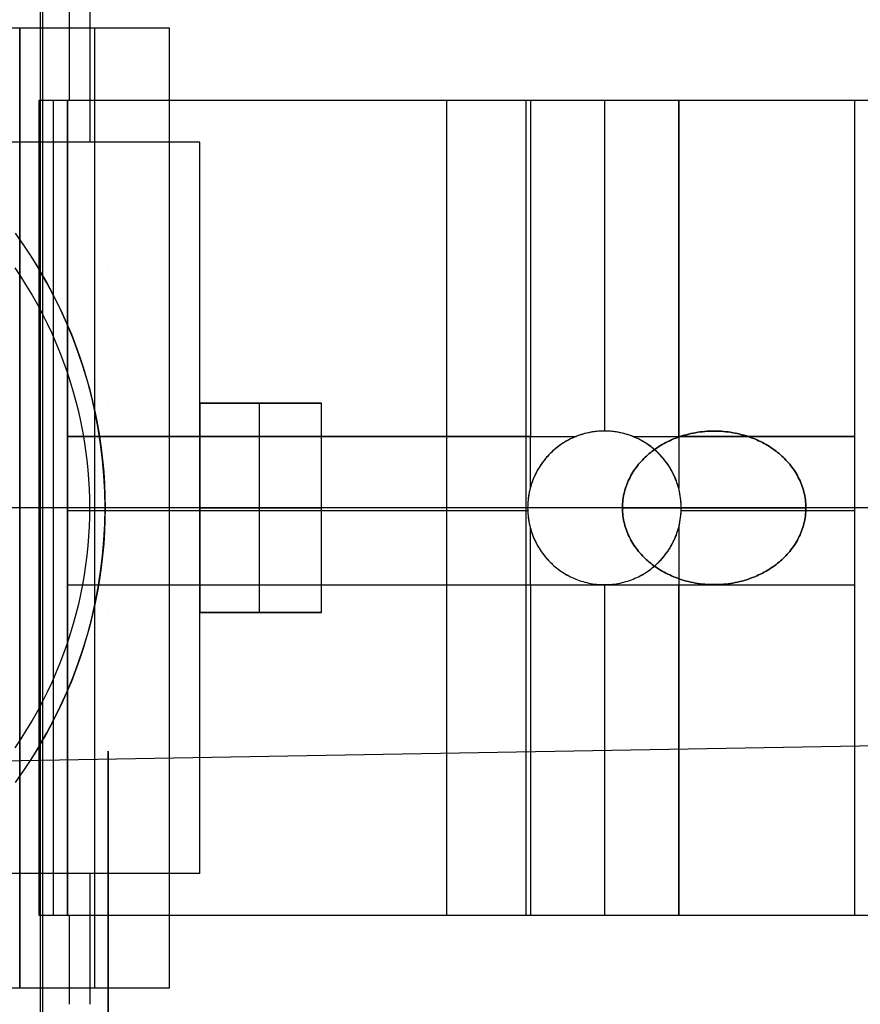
# Model space of a CAD drawing. Header units: millimetres. Extents: x -15 to 7, y 1 to 148.
# Tile 148 of 256: x -0.34 to 2.88, y 26.44 to 30.21. Entities that reach past the tile are written whole.
import ezdxf

# ---------------------------------------------------------------- set-up
doc = ezdxf.new("R2010")
doc.units = ezdxf.units.MM
doc.header["$MEASUREMENT"] = 0
doc.layers.add('Default', color=7, linetype='Continuous', true_color=0x000000)
doc.layers.add('Layer 01', color=7, linetype='Continuous', true_color=0x000000)

msp = doc.modelspace()

# ---------------------------------------------------------------- linework, layer by layer
at = {"layer": 'Default', "color": 254, "true_color": 0xcad1ee}
for points in [[(-0.2588, 8.6531), (-0.2588, 103.5282)], [(-0.2588, 9.9443), (-0.2588, 102.237)], [(-0.2588, 9.9443), (-0.2588, 35.7648)], [(-0.2588, 8.6531), (-0.2588, 35.7229)], [(-1.5, 27.3525), (4.845, 27.4633)]]:
    msp.add_lwpolyline(points, dxfattribs=at)
at = {"layer": 'Default', "color": 171, "true_color": 0x8080ff}
for points in [[(-0.2497, 5.4828), (-0.2497, 70.4573)], [(-0.2497, 5.57), (-0.2497, 70.2391)]]:
    msp.add_lwpolyline(points, dxfattribs=at)
at = {"layer": 'Default', "color": 254, "true_color": 0xcad1ee, "extrusion": (1, 0, 0)}
msp.add_lwpolyline([(24.7133, -39.8068), (24.7731, -39.8061), (24.8334, -39.8041), (24.8942, -39.8007), (24.9554, -39.7959), (25.017, -39.7896), (25.0789, -39.7819), (25.1412, -39.7726), (25.2036, -39.7618), (25.2663, -39.7495), (25.329, -39.7355), (25.3919, -39.72), (25.4547, -39.7028), (25.5176, -39.684), (25.5803, -39.6635), (25.6428, -39.6414), (25.7052, -39.6176), (25.7672, -39.5922), (25.8289, -39.565), (25.8901, -39.5362), (25.9509, -39.5058), (26.0111, -39.4737), (26.0707, -39.4399), (26.1297, -39.4045), (26.1878, -39.3676), (26.2452, -39.329), (26.3016, -39.2889), (26.3572, -39.2473), (26.4117, -39.2042), (26.4652, -39.1596), (26.5175, -39.1136), (26.5687, -39.0662), (26.6187, -39.0176), (26.6674, -38.9676), (26.7147, -38.9164), (26.7607, -38.8641), (26.8053, -38.8106), (26.8484, -38.7561), (26.89, -38.7005), (26.9301, -38.6441), (26.9687, -38.5867), (27.0057, -38.5285), (27.041, -38.4696), (27.0748, -38.41), (27.1069, -38.3498), (27.1373, -38.289), (27.1661, -38.2278), (27.1933, -38.1661), (27.2187, -38.1041), (27.2425, -38.0417), (27.2646, -37.9792), (27.2851, -37.9164), (27.3039, -37.8536), (27.3211, -37.7908), (27.3366, -37.7279), (27.3506, -37.6651), (27.3629, -37.6025), (27.3737, -37.54), (27.383, -37.4778), (27.3907, -37.4159), (27.397, -37.3543), (27.4018, -37.2931), (27.4052, -37.2323), (27.4073, -37.172), (27.4079, -37.1122), (27.4073, -37.0524), (27.4052, -36.9921), (27.4018, -36.9313), (27.397, -36.8701), (27.3907, -36.8085), (27.383, -36.7465), (27.3737, -36.6843), (27.3629, -36.6219), (27.3506, -36.5592), (27.3366, -36.4964), (27.3211, -36.4336), (27.3039, -36.3707), (27.2851, -36.3079), (27.2646, -36.2452), (27.2425, -36.1826), (27.2187, -36.1203), (27.1933, -36.0583), (27.1661, -35.9966), (27.1373, -35.9353), (27.1069, -35.8746), (27.0748, -35.8143), (27.041, -35.7547), (27.0057, -35.6958), (26.9687, -35.6377), (26.9301, -35.5803), (26.89, -35.5238), (26.8484, -35.4683), (26.8053, -35.4138), (26.7607, -35.3603), (26.7147, -35.3079), (26.6674, -35.2567), (26.6187, -35.2068), (26.5687, -35.1581), (26.5175, -35.1108), (26.4652, -35.0648), (26.4117, -35.0202), (26.3572, -34.9771), (26.3016, -34.9355), (26.2452, -34.8953), (26.1878, -34.8568), (26.1297, -34.8198), (26.0707, -34.7844), (26.0111, -34.7507), (25.9509, -34.7186), (25.8901, -34.6881), (25.8289, -34.6593), (25.7672, -34.6322), (25.7052, -34.6067), (25.6428, -34.583), (25.5803, -34.5608), (25.5176, -34.5404), (25.4547, -34.5216), (25.3919, -34.5044), (25.329, -34.4888), (25.2663, -34.4749), (25.2036, -34.4625), (25.1412, -34.4517), (25.0789, -34.4425), (25.017, -34.4347), (24.9554, -34.4285), (24.8942, -34.4236), (24.8334, -34.4202), (24.7731, -34.4182), (24.7133, -34.4176)], dxfattribs=at)
at = {"layer": 'Default', "color": 254, "true_color": 0xcad1ee, "extrusion": (7.549e-08, 7.36765e-08, 1)}
msp.add_lwpolyline([(3.8057, 26.5582), (3.7729, 26.557), (3.7398, 26.555), (3.7065, 26.5523), (3.673, 26.5488), (3.6393, 26.5445), (3.6055, 26.5394), (3.5715, 26.5335), (3.5374, 26.5268), (3.5032, 26.5192), (3.469, 26.5108), (3.4348, 26.5015), (3.4006, 26.4913), (3.3664, 26.4803), (3.3323, 26.4684), (3.2983, 26.4555), (3.2645, 26.4418), (3.2308, 26.4272), (3.1974, 26.4117), (3.1642, 26.3953), (3.1313, 26.378), (3.0987, 26.3599), (3.0664, 26.3408), (3.0346, 26.3209), (3.0031, 26.3002), (2.9721, 26.2786), (2.9416, 26.2562), (2.9116, 26.2329), (2.8822, 26.2089), (2.8533, 26.1841), (2.8251, 26.1586), (2.7975, 26.1323), (2.7706, 26.1054), (2.7443, 26.0777), (2.7188, 26.0495), (2.694, 26.0206), (2.67, 25.9911), (2.6467, 25.961), (2.6243, 25.9304), (2.6027, 25.8993), (2.5819, 25.8678), (2.562, 25.8358), (2.5429, 25.8034), (2.5248, 25.7707), (2.5075, 25.7376), (2.491, 25.7043), (2.4755, 25.6707), (2.4609, 25.6368), (2.4472, 25.6028), (2.4343, 25.5686), (2.4224, 25.5343), (2.4114, 25.4999), (2.4012, 25.4655), (2.3919, 25.431), (2.3836, 25.3966), (2.376, 25.3621), (2.3693, 25.3278), (2.3635, 25.2935), (2.3585, 25.2594), (2.3543, 25.2254), (2.3509, 25.1916), (2.3483, 25.158), (2.3465, 25.1247), (2.3454, 25.0916), (2.345, 25.0587)], dxfattribs=at)
at = {"layer": 'Default', "color": 254, "true_color": 0xcad1ee, "extrusion": (-2.9524e-14, 0.218544, 0.975827)}
msp.add_lwpolyline([(-3.8056, -41.0993), (-3.7728, -41.0981), (-3.7397, -41.0961), (-3.7064, -41.0934), (-3.6729, -41.0899), (-3.6392, -41.0856), (-3.6054, -41.0806), (-3.5714, -41.0747), (-3.5373, -41.0679), (-3.5032, -41.0604), (-3.469, -41.0519), (-3.4348, -41.0426), (-3.4006, -41.0325), (-3.3664, -41.0214), (-3.3323, -41.0095), (-3.2983, -40.9967), (-3.2645, -40.983), (-3.2309, -40.9683), (-3.1974, -40.9528), (-3.1643, -40.9365), (-3.1313, -40.9192), (-3.0988, -40.901), (-3.0665, -40.882), (-3.0347, -40.8621), (-3.0032, -40.8414), (-2.9722, -40.8198), (-2.9417, -40.7974), (-2.9118, -40.7742), (-2.8823, -40.7501), (-2.8535, -40.7254), (-2.8252, -40.6999), (-2.7976, -40.6736), (-2.7707, -40.6467), (-2.7444, -40.619), (-2.7189, -40.5908), (-2.6941, -40.5619), (-2.6701, -40.5324), (-2.6469, -40.5023), (-2.6245, -40.4718), (-2.6028, -40.4407), (-2.5821, -40.4092), (-2.5621, -40.3772), (-2.5431, -40.3448), (-2.5249, -40.3121), (-2.5076, -40.279), (-2.4912, -40.2457), (-2.4756, -40.2121), (-2.461, -40.1783), (-2.4473, -40.1443), (-2.4345, -40.1101), (-2.4225, -40.0758), (-2.4115, -40.0414), (-2.4013, -40.007), (-2.392, -39.9725), (-2.3836, -39.9381), (-2.3761, -39.9036), (-2.3694, -39.8693), (-2.3636, -39.8351), (-2.3585, -39.8009), (-2.3543, -39.767), (-2.3509, -39.7332), (-2.3483, -39.6996), (-2.3465, -39.6662), (-2.3454, -39.6331), (-2.345, -39.6003)], dxfattribs=at)
at = {"layer": 'Default', "color": 254, "true_color": 0xcad1ee, "extrusion": (-1.19238e-14, -0.219401, 0.975635)}
msp.add_lwpolyline([(3.8056, 13.9847), (3.7728, 13.9835), (3.7397, 13.9816), (3.7064, 13.9788), (3.6729, 13.9754), (3.6392, 13.9711), (3.6054, 13.966), (3.5714, 13.9601), (3.5373, 13.9534), (3.5032, 13.9458), (3.469, 13.9374), (3.4347, 13.9281), (3.4005, 13.9179), (3.3664, 13.9069), (3.3323, 13.8949), (3.2983, 13.8821), (3.2645, 13.8684), (3.2309, 13.8538), (3.1974, 13.8383), (3.1642, 13.8219), (3.1313, 13.8046), (3.0987, 13.7864), (3.0665, 13.7674), (3.0346, 13.7475), (3.0032, 13.7268), (2.9722, 13.7052), (2.9417, 13.6828), (2.9117, 13.6596), (2.8823, 13.6356), (2.8534, 13.6108), (2.8252, 13.5853), (2.7976, 13.559), (2.7707, 13.5321), (2.7444, 13.5044), (2.7189, 13.4762), (2.6941, 13.4473), (2.6701, 13.4178), (2.6469, 13.3877), (2.6244, 13.3571), (2.6028, 13.3261), (2.582, 13.2945), (2.5621, 13.2626), (2.5431, 13.2302), (2.5249, 13.1975), (2.5076, 13.1644), (2.4911, 13.1311), (2.4756, 13.0975), (2.461, 13.0636), (2.4473, 13.0296), (2.4344, 12.9955), (2.4225, 12.9612), (2.4114, 12.9268), (2.4013, 12.8923), (2.392, 12.8579), (2.3836, 12.8234), (2.3761, 12.789), (2.3694, 12.7547), (2.3635, 12.7204), (2.3585, 12.6863), (2.3543, 12.6523), (2.3509, 12.6185), (2.3483, 12.5849), (2.3465, 12.5516), (2.3454, 12.5185), (2.345, 12.4856)], dxfattribs=at)
at = {"layer": 'Layer 01'}
for points in [[(-0.1484, 29.8995), (-0.1484, 30.2394)], [(-0.0686, 29.7394), (-0.0686, 30.2394)], [(0.2355, 30.1757), (-3.5692, 30.1757)], [(-0.3386, 30.1757), (-3.0832, 30.1757)], [(0.2355, 30.1757), (-0.3386, 30.1757)], [(-0.3386, 30.1757), (-0.3386, 26.503)], [(-0.3386, 26.503), (-0.3386, 30.1757)], [(0.2355, 30.1757), (-0.3386, 30.1757)], [(-0.3386, 26.503), (-0.3386, 30.1757)], [(-0.0516, 30.1757), (-0.0516, 26.503)], [(0.2355, 26.503), (0.2355, 30.1757)], [(0.2355, 26.503), (0.2355, 30.1757)], [(0.2355, 26.503), (0.2355, 30.1757)], [(-0.2635, 29.8995), (3.3767, 29.8995)], [(-0.2635, 29.8995), (2.9016, 29.8995)], [(-0.2635, 29.2503), (-0.2635, 29.8995)], [(-0.2635, 29.2503), (-0.2635, 29.8995)], [(-0.2635, 26.7792), (-0.2635, 29.8995)], [(-0.2635, 29.8995), (2.8568, 29.8995)], [(-0.2635, 26.7792), (-0.2635, 29.8995)], [(-0.2635, 29.8995), (2.8568, 29.8995)], [(-0.263, 26.7792), (-0.263, 29.8995)], [(-0.2091, 26.7792), (-0.2091, 29.8995)], [(-0.1555, 26.7792), (-0.1555, 29.8995)], [(-0.155, 26.7792), (-0.155, 29.8995)], [(-0.1546, 28.6126), (-0.1546, 29.8995)], [(-0.1546, 29.8995), (1.6168, 29.8995)], [(1.2967, 26.7792), (1.2967, 29.8995)], [(1.2967, 28.6126), (1.2967, 29.8995)], [(1.5996, 26.7792), (1.5996, 29.8995)], [(1.6168, 29.8995), (2.1844, 29.8995)], [(1.6168, 29.8995), (1.6168, 28.6126)], [(1.6168, 29.8995), (1.6168, 28.6126)], [(1.9006, 29.8995), (1.9006, 28.6333)], [(2.1844, 28.6126), (2.1844, 29.8995)], [(2.1844, 29.8995), (2.8568, 29.8995)], [(2.1844, 29.8995), (2.1844, 28.6126)], [(2.8568, 29.8995), (2.8568, 28.6126)], [(2.8568, 29.8995), (2.8568, 26.7792)], [(2.8568, 29.8995), (2.8568, 26.7792)], [(0.3516, 29.7394), (-3.6484, 29.7394)], [(0.3516, 29.7394), (-3.6484, 29.7394)], [(0.3516, 29.7394), (-3.6484, 29.7394)], [(0.3516, 26.9394), (0.3516, 29.7394)], [(0.3516, 26.9394), (0.3516, 29.7394)], [(0.3516, 26.9394), (0.3516, 29.7394)], [(-0.3565, 29.3903), (-0.3243, 29.3451), (-0.2933, 29.2984), (-0.2635, 29.2503)], [(-0.3482, 29.3789), (-0.3241, 29.3448), (-0.3007, 29.3099), (-0.278, 29.2741), (-0.256, 29.2376), (-0.2347, 29.2004), (-0.2142, 29.1624), (-0.1945, 29.1236), (-0.1757, 29.0842), (-0.1577, 29.0441), (-0.1407, 29.0034), (-0.1246, 28.962), (-0.1095, 28.9201), (-0.0954, 28.8776), (-0.0823, 28.8346), (-0.0703, 28.7911), (-0.0593, 28.7472), (-0.0494, 28.7029), (-0.0407, 28.6583), (-0.0331, 28.6133), (-0.0266, 28.5681), (-0.0213, 28.5226), (-0.0171, 28.477), (-0.0142, 28.4312), (-0.0124, 28.3853), (-0.0118, 28.3394), (-0.0124, 28.2934), (-0.0142, 28.2475), (-0.0171, 28.2018), (-0.0213, 28.1561), (-0.0266, 28.1106), (-0.0331, 28.0654), (-0.0407, 28.0204), (-0.0494, 27.9758), (-0.0593, 27.9315), (-0.0703, 27.8876), (-0.0823, 27.8441), (-0.0954, 27.8011), (-0.1095, 27.7586), (-0.1246, 27.7167), (-0.1407, 27.6753), (-0.1577, 27.6346), (-0.1757, 27.5945), (-0.1945, 27.5551), (-0.2142, 27.5164), (-0.2347, 27.4783), (-0.256, 27.4411), (-0.278, 27.4046), (-0.3007, 27.3688), (-0.3241, 27.3339), (-0.3482, 27.2998)], [(-0.3482, 29.3789), (-0.3241, 29.3448), (-0.3007, 29.3099), (-0.278, 29.2741), (-0.256, 29.2376), (-0.2347, 29.2004), (-0.2142, 29.1624), (-0.1945, 29.1236), (-0.1757, 29.0842), (-0.1577, 29.0441), (-0.1407, 29.0034), (-0.1246, 28.962), (-0.1095, 28.9201), (-0.0954, 28.8776), (-0.0823, 28.8346), (-0.0703, 28.7911), (-0.0593, 28.7472), (-0.0494, 28.7029), (-0.0407, 28.6583), (-0.0331, 28.6133), (-0.0266, 28.5681), (-0.0213, 28.5226), (-0.0171, 28.477), (-0.0142, 28.4312), (-0.0124, 28.3853), (-0.0118, 28.3394), (-0.0124, 28.2934), (-0.0142, 28.2475), (-0.0171, 28.2018), (-0.0213, 28.1561), (-0.0266, 28.1106), (-0.0331, 28.0654), (-0.0407, 28.0204), (-0.0494, 27.9758), (-0.0593, 27.9315), (-0.0703, 27.8876), (-0.0823, 27.8441), (-0.0954, 27.8011), (-0.1095, 27.7586), (-0.1246, 27.7167), (-0.1407, 27.6753), (-0.1577, 27.6346), (-0.1757, 27.5945), (-0.1945, 27.5551), (-0.2142, 27.5164), (-0.2347, 27.4783), (-0.256, 27.4411), (-0.278, 27.4046), (-0.3007, 27.3688), (-0.3241, 27.3339), (-0.3482, 27.2998)], [(-0.3575, 29.2575), (-0.3344, 29.2231), (-0.3123, 29.1882), (-0.2911, 29.1529), (-0.2708, 29.1172), (-0.2516, 29.0811), (-0.2333, 29.0447), (-0.2161, 29.008), (-0.1998, 28.971), (-0.1846, 28.9338), (-0.1703, 28.8965), (-0.157, 28.859), (-0.1448, 28.8214), (-0.1335, 28.7837), (-0.1232, 28.7461), (-0.1139, 28.7084), (-0.1055, 28.6708), (-0.0981, 28.6332), (-0.0917, 28.5958), (-0.0861, 28.5585), (-0.0815, 28.5214), (-0.0777, 28.4845), (-0.0748, 28.4478), (-0.0728, 28.4114), (-0.0716, 28.3752), (-0.0712, 28.3394), (-0.0716, 28.3035), (-0.0728, 28.2674), (-0.0748, 28.2309), (-0.0777, 28.1942), (-0.0815, 28.1573), (-0.0861, 28.1202), (-0.0917, 28.0829), (-0.0981, 28.0455), (-0.1055, 28.0079), (-0.1139, 27.9703), (-0.1232, 27.9326), (-0.1335, 27.895), (-0.1448, 27.8573), (-0.157, 27.8197), (-0.1703, 27.7822), (-0.1846, 27.7449), (-0.1998, 27.7077), (-0.2161, 27.6707), (-0.2333, 27.634), (-0.2516, 27.5976), (-0.2708, 27.5615), (-0.2911, 27.5258), (-0.3123, 27.4905), (-0.3344, 27.4556), (-0.3575, 27.4212)], [(-0.2635, 27.4284), (-0.2349, 27.478), (-0.2077, 27.5288), (-0.182, 27.581), (-0.1579, 27.6343), (-0.1354, 27.6888), (-0.1145, 27.7443), (-0.0955, 27.8009), (-0.0782, 27.8583), (-0.0629, 27.9166), (-0.0495, 27.9756), (-0.038, 28.0352), (-0.0286, 28.0954), (-0.0213, 28.156), (-0.016, 28.2169), (-0.0128, 28.2781), (-0.0118, 28.3394), (-0.0128, 28.4006), (-0.016, 28.4618), (-0.0213, 28.5227), (-0.0286, 28.5833), (-0.038, 28.6435), (-0.0495, 28.7031), (-0.0629, 28.7621), (-0.0782, 28.8204), (-0.0955, 28.8779), (-0.1145, 28.9344), (-0.1354, 28.9899), (-0.1579, 29.0444), (-0.182, 29.0978), (-0.2077, 29.1499), (-0.2349, 29.2007), (-0.2635, 29.2503)], [(0.8172, 28.7394), (0.3516, 28.7394)], [(0.3516, 28.7394), (0.3516, 27.9394)], [(0.3516, 27.9394), (0.3516, 28.7394)], [(0.3516, 28.7394), (0.8172, 28.7394)], [(0.8172, 28.7394), (0.3516, 28.7394)], [(0.5794, 27.9394), (0.5794, 28.7394)], [(0.5794, 27.9394), (0.5794, 28.7394)], [(0.8172, 27.9394), (0.8172, 28.7394)], [(0.8172, 27.9394), (0.8172, 28.7394)], [(0.8172, 27.9394), (0.8172, 28.7394)], [(-0.1549, 28.0451), (-0.1549, 28.6126)], [(-0.1549, 28.6126), (1.6168, 28.6126)], [(1.6168, 28.6126), (-0.1546, 28.6126)], [(1.6168, 28.6126), (1.7916, 28.6126)], [(1.7916, 28.6126), (1.7843, 28.6096), (1.7771, 28.6064), (1.7701, 28.6031), (1.7631, 28.5996), (1.7564, 28.5959), (1.7497, 28.5921), (1.7432, 28.5881), (1.7369, 28.584), (1.7307, 28.5798), (1.7247, 28.5754), (1.7188, 28.5709), (1.7131, 28.5664), (1.7076, 28.5617), (1.7022, 28.5569), (1.697, 28.5521), (1.692, 28.5472), (1.6859, 28.5409), (1.68, 28.5344), (1.6741, 28.5276), (1.6685, 28.5206), (1.6629, 28.5133), (1.6576, 28.5058), (1.6524, 28.4981), (1.6475, 28.4901), (1.6428, 28.4819), (1.6383, 28.4734), (1.634, 28.4648), (1.63, 28.4559), (1.6263, 28.4469), (1.6228, 28.4377), (1.6197, 28.4283), (1.6168, 28.4188)], [(1.6168, 28.4188), (1.6168, 28.6126)], [(2.008, 28.6126), (2.0017, 28.615), (1.9953, 28.6173), (1.9888, 28.6195), (1.9822, 28.6215), (1.9756, 28.6233), (1.9689, 28.625), (1.9622, 28.6266), (1.9554, 28.628), (1.9485, 28.6292), (1.9417, 28.6303), (1.9347, 28.6312), (1.9278, 28.6319), (1.9208, 28.6325), (1.9138, 28.6329), (1.9068, 28.6332), (1.8998, 28.6333), (1.8928, 28.6332), (1.8858, 28.6329), (1.8788, 28.6325), (1.8718, 28.6319), (1.8649, 28.6312), (1.858, 28.6303), (1.8511, 28.6292), (1.8442, 28.628), (1.8375, 28.6266), (1.8307, 28.625), (1.824, 28.6233), (1.8174, 28.6215), (1.8108, 28.6195), (1.8043, 28.6173), (1.7979, 28.615), (1.7916, 28.6126)], [(2.1844, 28.4128), (2.1831, 28.4178), (2.1816, 28.4228), (2.1801, 28.4277), (2.1785, 28.4326), (2.1751, 28.4423), (2.1714, 28.4517), (2.1674, 28.461), (2.163, 28.4701), (2.1585, 28.4789), (2.1536, 28.4875), (2.1486, 28.4959), (2.1433, 28.504), (2.1377, 28.5119), (2.132, 28.5195), (2.1262, 28.5268), (2.1201, 28.5339), (2.114, 28.5407), (2.1076, 28.5472), (2.1026, 28.5521), (2.0974, 28.5569), (2.092, 28.5617), (2.0865, 28.5664), (2.0808, 28.5709), (2.0749, 28.5754), (2.0689, 28.5798), (2.0627, 28.584), (2.0564, 28.5881), (2.0499, 28.5921), (2.0433, 28.5959), (2.0365, 28.5996), (2.0296, 28.6031), (2.0225, 28.6064), (2.0153, 28.6096), (2.008, 28.6126)], [(2.008, 28.6126), (2.1844, 28.6126)], [(2.1844, 28.6126), (2.1844, 28.4128)], [(2.1844, 28.6126), (2.8568, 28.6126)], [(2.8568, 28.6126), (2.1844, 28.6126)], [(2.8568, 28.6126), (2.8568, 28.0451)], [(1.6168, 28.4188), (1.6143, 28.4092), (1.6121, 28.3994), (1.6102, 28.3896), (1.6087, 28.3796), (1.6075, 28.3696), (1.6066, 28.3596), (1.6061, 28.3495), (1.6059, 28.3394), (1.6061, 28.3292), (1.6066, 28.3191), (1.6075, 28.3091), (1.6087, 28.2991), (1.6102, 28.2891), (1.6121, 28.2793), (1.6143, 28.2695), (1.6168, 28.2599)], [(2.1844, 28.2659), (2.1866, 28.2749), (2.1884, 28.2839), (2.19, 28.293), (2.1914, 28.3022), (2.1924, 28.3114), (2.1931, 28.3207), (2.1936, 28.33), (2.1937, 28.3394), (2.1936, 28.3487), (2.1931, 28.358), (2.1924, 28.3673), (2.1914, 28.3765), (2.19, 28.3857), (2.1884, 28.3948), (2.1866, 28.4038), (2.1844, 28.4128)], [(0.2355, 28.3394), (-3.5692, 28.3394)], [(-0.0712, 28.3394), (-0.5862, 28.3394)], [(0.3516, 28.3394), (-0.5862, 28.3394)], [(0.2355, 28.3394), (-0.3386, 28.3394)], [(1.6059, 28.3394), (-0.2635, 28.3394)], [(1.9688, 28.3394), (-0.0118, 28.3394)], [(3.8392, 28.3394), (0.3516, 28.3394)], [(0.8172, 28.3394), (0.3516, 28.3394)], [(0.3516, 28.3394), (0.8172, 28.3394)], [(1.9688, 28.3394), (2.6708, 28.3394)], [(2.8568, 28.3394), (2.1937, 28.3394)], [(3.3767, 28.3394), (2.6708, 28.3394)], [(-0.1549, 28.3288), (1.6061, 28.3288)], [(2.1935, 28.3288), (2.8568, 28.3288)], [(2.1076, 28.1315), (2.114, 28.138), (2.1201, 28.1448), (2.1262, 28.1519), (2.132, 28.1592), (2.1377, 28.1668), (2.1433, 28.1747), (2.1486, 28.1828), (2.1536, 28.1912), (2.1585, 28.1998), (2.163, 28.2086), (2.1674, 28.2177), (2.1714, 28.227), (2.1751, 28.2365), (2.1785, 28.2461), (2.1801, 28.251), (2.1816, 28.2559), (2.1831, 28.2609), (2.1844, 28.2659)], [(2.1844, 28.2659), (2.1844, 28.0451)], [(1.6168, 28.0451), (1.6168, 28.2599)], [(1.6168, 28.2599), (1.6197, 28.2504), (1.6228, 28.241), (1.6263, 28.2318), (1.63, 28.2228), (1.634, 28.2139), (1.6383, 28.2053), (1.6428, 28.1968), (1.6475, 28.1886), (1.6524, 28.1806), (1.6576, 28.1729), (1.6629, 28.1654), (1.6685, 28.1581), (1.6741, 28.1511), (1.68, 28.1443), (1.6859, 28.1378), (1.692, 28.1315), (1.6967, 28.127), (1.7015, 28.1225), (1.7064, 28.118), (1.7115, 28.1137), (1.7167, 28.1094), (1.7221, 28.1052), (1.7276, 28.1012), (1.7333, 28.0972), (1.7391, 28.0933), (1.745, 28.0895), (1.751, 28.0859), (1.7572, 28.0823), (1.7635, 28.0789), (1.7699, 28.0757), (1.7764, 28.0726), (1.7831, 28.0696), (1.7898, 28.0667), (1.7967, 28.0641), (1.8036, 28.0616), (1.8107, 28.0592), (1.8178, 28.057), (1.825, 28.055), (1.8323, 28.0532), (1.8396, 28.0516), (1.847, 28.0501), (1.8544, 28.0488), (1.8619, 28.0478), (1.8695, 28.0469), (1.877, 28.0462), (1.8846, 28.0457), (1.8922, 28.0454), (1.8998, 28.0453)], [(1.8998, 28.0453), (1.9074, 28.0454), (1.915, 28.0457), (1.9226, 28.0462), (1.9302, 28.0469), (1.9377, 28.0478), (1.9452, 28.0488), (1.9526, 28.0501), (1.96, 28.0516), (1.9674, 28.0532), (1.9746, 28.055), (1.9818, 28.057), (1.989, 28.0592), (1.996, 28.0616), (2.003, 28.0641), (2.0098, 28.0667), (2.0165, 28.0696), (2.0232, 28.0726), (2.0297, 28.0757), (2.0361, 28.0789), (2.0424, 28.0823), (2.0486, 28.0859), (2.0547, 28.0895), (2.0606, 28.0933), (2.0664, 28.0972), (2.072, 28.1012), (2.0775, 28.1052), (2.0829, 28.1094), (2.0881, 28.1137), (2.0932, 28.118), (2.0982, 28.1225), (2.103, 28.127), (2.1076, 28.1315)], [(-0.1549, 28.0451), (1.6168, 28.0451)], [(-0.1546, 26.7792), (-0.1546, 28.0451)], [(-0.1546, 28.0451), (1.6168, 28.0451)], [(1.2967, 26.7792), (1.2967, 28.0451)], [(1.6168, 28.0451), (1.8998, 28.0453)], [(1.6168, 28.0451), (1.6168, 26.7792)], [(1.6168, 28.0451), (1.6168, 26.7792)], [(1.8998, 28.0453), (2.1844, 28.0451)], [(1.9006, 28.0451), (1.9006, 26.7792)], [(1.9006, 28.0451), (1.9006, 28.0451)], [(2.1844, 28.0451), (2.1844, 26.7792)], [(2.1844, 28.0451), (2.8568, 28.0451)], [(2.1844, 26.7792), (2.1844, 28.0451)], [(2.1844, 28.0451), (2.8568, 28.0451)], [(2.8568, 28.0451), (2.8568, 26.7792)], [(0.8172, 27.9394), (0.3516, 27.9394)], [(0.3516, 27.9394), (0.8172, 27.9394)], [(0.8172, 27.9394), (0.3516, 27.9394)], [(-0.2635, 27.4284), (-0.2933, 27.3803), (-0.3243, 27.3337), (-0.3565, 27.2884)], [(-0.2635, 26.7792), (-0.2635, 27.4284)], [(-0.2635, 26.7792), (-0.2635, 27.4284)], [(0.3516, 26.9394), (-3.6484, 26.9394)], [(0.3516, 26.9394), (-3.6484, 26.9394)], [(0.3516, 26.9394), (-3.6484, 26.9394)], [(-0.0686, 26.4394), (-0.0686, 26.9394)], [(2.9016, 26.7792), (-0.2635, 26.7792)], [(3.3767, 26.7792), (-0.2635, 26.7792)], [(2.8568, 26.7792), (-0.2635, 26.7792)], [(2.8568, 26.7792), (-0.2635, 26.7792)], [(1.6168, 26.7792), (-0.1546, 26.7792)], [(-0.1484, 26.4394), (-0.1484, 26.7792)], [(2.1844, 26.7792), (1.6168, 26.7792)], [(2.8568, 26.7792), (2.1844, 26.7792)], [(-3.5692, 26.503), (0.2355, 26.503)], [(-3.0832, 26.503), (-0.3386, 26.503)], [(-0.3386, 26.503), (0.2355, 26.503)], [(-0.3386, 26.503), (0.2355, 26.503)]]:
    msp.add_lwpolyline(points, dxfattribs=at)
at = {"layer": 'Layer 01', "extrusion": (1, 0, 0)}
for points in [[(30.1757, -17.7456), (30.1757, -11.9836)], [(30.1757, -18.0229), (30.1757, -11.9836)], [(29.8995, -8.9756), (29.8995, -9.3428)], [(29.8995, -7.8343), (29.8995, -12.457)], [(29.8995, -8.9756), (29.8995, -9.3428)], [(29.8995, -7.8343), (29.8995, -8.1363)], [(29.8995, -8.1363), (29.8995, -7.8343)], [(29.8995, -7.8343), (29.8995, -12.457)], [(29.7394, -21.838), (29.7394, -29.3159)], [(29.2503, -9.3428), (29.2503, -8.9756)], [(28.7394, -27.2933), (28.7394, -29.0159)], [(28.7394, -29.0159), (28.7394, -27.2933)], [(28.7394, -27.2933), (28.7394, -29.0159)], [(28.6126, -8.1363), (28.6126, -7.8343)], [(28.6126, -7.8343), (28.6126, -8.1363)], [(28.6126, -7.8343), (28.6126, -8.1363)], [(28.5472, -8.1363), (28.5472, -12.457)], [(28.5472, -8.9756), (28.5472, -9.3428)], [(28.5472, -8.1363), (28.5472, -12.457)], [(28.5472, -8.9756), (28.5472, -9.3428)], [(28.3394, -8.761), (28.3394, -12.457)], [(28.3394, -18.0229), (28.3394, -11.9836)], [(28.3394, -21.838), (28.3394, -27.2933)], [(28.3394, -29.0159), (28.3394, -29.3159)], [(28.3394, -27.2933), (28.3394, -29.0159)], [(28.3394, -8.1363), (28.3394, -12.457)], [(28.2986, -17.7456), (28.2986, -11.9836)], [(28.1315, -8.1363), (28.1315, -12.457)], [(28.1315, -8.9756), (28.1315, -9.3428)], [(28.1315, -8.1363), (28.1315, -12.457)], [(28.1315, -8.9756), (28.1315, -9.3428)], [(28.0451, -7.8343), (28.0451, -8.1363)], [(28.0451, -8.1363), (28.0451, -7.8343)], [(28.0451, -8.1363), (28.0451, -7.8343)], [(27.9394, -27.2933), (27.9394, -29.0159)], [(27.9394, -29.0159), (27.9394, -27.2933)], [(27.9394, -27.2933), (27.9394, -29.0159)], [(27.4284, -8.9756), (27.4284, -9.3428)], [(26.9394, -21.838), (26.9394, -29.3159)], [(26.7792, -8.9756), (26.7792, -9.3428)], [(26.7792, -7.8343), (26.7792, -12.457)], [(26.7792, -8.9756), (26.7792, -9.3428)], [(26.7792, -8.1363), (26.7792, -7.8343)], [(26.7792, -7.8343), (26.7792, -8.1363)], [(26.7792, -7.8343), (26.7792, -12.457)], [(26.503, -11.9836), (26.503, -17.7456)], [(26.503, -18.0229), (26.503, -11.9836)]]:
    msp.add_lwpolyline(points, dxfattribs=at)
at = {"layer": 'Layer 01', "extrusion": (0, 1, 0)}
for points in [[(0.263, -8.761), (0.2635, -12.457)], [(0.263, -8.761), (0.1555, -8.6539)], [(0.1555, -8.6539), (0.1546, -7.8343)], [(0.1549, -8.1363), (0.1546, -7.8343)], [(0.1546, -7.8343), (0.1549, -8.1363)], [(0.1555, -8.6539), (0.2626, -8.761)], [(0.1546, -7.8343), (0.1555, -8.6539)], [(0.263, -8.761), (0.2635, -12.457)], [(0.1555, -8.6539), (0.263, -8.761)], [(0.1546, -7.8343), (0.1555, -8.6539)]]:
    msp.add_lwpolyline(points, dxfattribs=at)
at = {"layer": 'Layer 01'}
for points in [[(2.1076, 28.1315), (2.1122, 28.1362), (2.1167, 28.141), (2.1211, 28.146), (2.1255, 28.151), (2.1297, 28.1563), (2.1339, 28.1617), (2.138, 28.1672), (2.142, 28.1728), (2.1459, 28.1786), (2.1496, 28.1845), (2.1533, 28.1906), (2.1568, 28.1967), (2.1602, 28.203), (2.1635, 28.2094), (2.1666, 28.216), (2.1695, 28.2226), (2.1724, 28.2294), (2.175, 28.2362), (2.1775, 28.2432), (2.1799, 28.2502), (2.182, 28.2573), (2.184, 28.2645), (2.1859, 28.2718), (2.1875, 28.2791), (2.1889, 28.2865), (2.1902, 28.294), (2.1913, 28.3015), (2.1922, 28.309), (2.1928, 28.3166), (2.1933, 28.3241), (2.1936, 28.3317), (2.1937, 28.3394), (2.1936, 28.347), (2.1933, 28.3546), (2.1928, 28.3621), (2.1922, 28.3697), (2.1913, 28.3772), (2.1902, 28.3847), (2.1889, 28.3922), (2.1875, 28.3996), (2.1859, 28.4069), (2.184, 28.4142), (2.182, 28.4214), (2.1799, 28.4285), (2.1775, 28.4355), (2.175, 28.4425), (2.1724, 28.4493), (2.1695, 28.4561), (2.1666, 28.4627), (2.1635, 28.4693), (2.1602, 28.4757), (2.1568, 28.482), (2.1533, 28.4881), (2.1496, 28.4942), (2.1459, 28.5001), (2.142, 28.5059), (2.138, 28.5115), (2.1339, 28.5171), (2.1297, 28.5224), (2.1255, 28.5277), (2.1211, 28.5328), (2.1167, 28.5377), (2.1122, 28.5425), (2.1076, 28.5472), (2.103, 28.5517), (2.0982, 28.5562), (2.0932, 28.5607), (2.0881, 28.565), (2.0829, 28.5693), (2.0775, 28.5735), (2.072, 28.5775), (2.0664, 28.5815), (2.0606, 28.5854), (2.0547, 28.5892), (2.0486, 28.5928), (2.0424, 28.5963), (2.0361, 28.5997), (2.0297, 28.603), (2.0232, 28.6061), (2.0165, 28.6091), (2.0098, 28.6119), (2.003, 28.6146), (1.996, 28.6171), (1.989, 28.6194), (1.9818, 28.6216), (1.9746, 28.6236), (1.9674, 28.6254), (1.96, 28.627), (1.9526, 28.6285), (1.9452, 28.6297), (1.9377, 28.6308), (1.9302, 28.6317), (1.9226, 28.6324), (1.915, 28.6329), (1.9074, 28.6332), (1.8998, 28.6333), (1.8922, 28.6332), (1.8846, 28.6329), (1.877, 28.6324), (1.8695, 28.6317), (1.8619, 28.6308), (1.8544, 28.6297), (1.847, 28.6285), (1.8396, 28.627), (1.8323, 28.6254), (1.825, 28.6236), (1.8178, 28.6216), (1.8107, 28.6194), (1.8036, 28.6171), (1.7967, 28.6146), (1.7898, 28.6119), (1.7831, 28.6091), (1.7764, 28.6061), (1.7699, 28.603), (1.7635, 28.5997), (1.7572, 28.5963), (1.751, 28.5928), (1.745, 28.5892), (1.7391, 28.5854), (1.7333, 28.5815), (1.7276, 28.5775), (1.7221, 28.5735), (1.7167, 28.5693), (1.7115, 28.565), (1.7064, 28.5607), (1.7015, 28.5562), (1.6967, 28.5517), (1.692, 28.5472), (1.6874, 28.5425), (1.6829, 28.5377), (1.6785, 28.5328), (1.6742, 28.5277), (1.6699, 28.5224), (1.6657, 28.5171), (1.6616, 28.5115), (1.6576, 28.5059), (1.6538, 28.5001), (1.65, 28.4942), (1.6463, 28.4881), (1.6428, 28.482), (1.6394, 28.4757), (1.6362, 28.4693), (1.6331, 28.4627), (1.6301, 28.4561), (1.6273, 28.4493), (1.6246, 28.4425), (1.6221, 28.4355), (1.6198, 28.4285), (1.6176, 28.4214), (1.6156, 28.4142), (1.6138, 28.4069), (1.6121, 28.3996), (1.6107, 28.3922), (1.6094, 28.3847), (1.6084, 28.3772), (1.6075, 28.3697), (1.6068, 28.3621), (1.6063, 28.3546), (1.606, 28.347), (1.6059, 28.3394), (1.606, 28.3317), (1.6063, 28.3241), (1.6068, 28.3166), (1.6075, 28.309), (1.6084, 28.3015), (1.6094, 28.294), (1.6107, 28.2865), (1.6121, 28.2791), (1.6138, 28.2718), (1.6156, 28.2645), (1.6176, 28.2573), (1.6198, 28.2502), (1.6221, 28.2432), (1.6246, 28.2362), (1.6273, 28.2294), (1.6301, 28.2226), (1.6331, 28.216), (1.6362, 28.2094), (1.6394, 28.203), (1.6428, 28.1967), (1.6463, 28.1906), (1.65, 28.1845), (1.6538, 28.1786), (1.6576, 28.1728), (1.6616, 28.1672), (1.6657, 28.1617), (1.6699, 28.1563), (1.6742, 28.151), (1.6785, 28.146), (1.6829, 28.141), (1.6874, 28.1362), (1.692, 28.1315), (1.6967, 28.127), (1.7015, 28.1225), (1.7064, 28.118), (1.7115, 28.1137), (1.7167, 28.1094), (1.7221, 28.1052), (1.7276, 28.1012), (1.7333, 28.0972), (1.7391, 28.0933), (1.745, 28.0895), (1.751, 28.0859), (1.7572, 28.0824), (1.7635, 28.079), (1.7699, 28.0757), (1.7764, 28.0726), (1.7831, 28.0696), (1.7898, 28.0668), (1.7967, 28.0641), (1.8036, 28.0616), (1.8107, 28.0593), (1.8178, 28.0571), (1.825, 28.0551), (1.8323, 28.0533), (1.8396, 28.0517), (1.847, 28.0502), (1.8544, 28.049), (1.8619, 28.0479), (1.8695, 28.047), (1.877, 28.0463), (1.8846, 28.0458), (1.8922, 28.0455), (1.8998, 28.0454), (1.9074, 28.0455), (1.915, 28.0458), (1.9226, 28.0463), (1.9302, 28.047), (1.9377, 28.0479), (1.9452, 28.049), (1.9526, 28.0502), (1.96, 28.0517), (1.9674, 28.0533), (1.9746, 28.0551), (1.9818, 28.0571), (1.989, 28.0593), (1.996, 28.0616), (2.003, 28.0641), (2.0098, 28.0668), (2.0165, 28.0696), (2.0232, 28.0726), (2.0297, 28.0757), (2.0361, 28.079), (2.0424, 28.0824), (2.0486, 28.0859), (2.0547, 28.0895), (2.0606, 28.0933), (2.0664, 28.0972), (2.072, 28.1012), (2.0775, 28.1052), (2.0829, 28.1094), (2.0881, 28.1137), (2.0932, 28.118), (2.0982, 28.1225), (2.103, 28.127)], [(2.568, 28.1315), (2.5734, 28.1362), (2.5788, 28.141), (2.5841, 28.146), (2.5893, 28.151), (2.5944, 28.1563), (2.5994, 28.1617), (2.6042, 28.1672), (2.609, 28.1728), (2.6136, 28.1786), (2.6181, 28.1845), (2.6225, 28.1906), (2.6267, 28.1967), (2.6307, 28.203), (2.6346, 28.2094), (2.6384, 28.216), (2.6419, 28.2226), (2.6453, 28.2294), (2.6485, 28.2362), (2.6515, 28.2432), (2.6542, 28.2502), (2.6568, 28.2573), (2.6592, 28.2645), (2.6614, 28.2718), (2.6633, 28.2791), (2.6651, 28.2865), (2.6666, 28.294), (2.6679, 28.3015), (2.6689, 28.309), (2.6697, 28.3166), (2.6703, 28.3241), (2.6707, 28.3317), (2.6708, 28.3394), (2.6707, 28.347), (2.6703, 28.3546), (2.6697, 28.3621), (2.6689, 28.3697), (2.6679, 28.3772), (2.6666, 28.3847), (2.6651, 28.3922), (2.6633, 28.3996), (2.6614, 28.4069), (2.6592, 28.4142), (2.6568, 28.4214), (2.6542, 28.4285), (2.6515, 28.4355), (2.6485, 28.4425), (2.6453, 28.4493), (2.6419, 28.4561), (2.6384, 28.4627), (2.6346, 28.4693), (2.6307, 28.4757), (2.6267, 28.482), (2.6225, 28.4881), (2.6181, 28.4942), (2.6136, 28.5001), (2.609, 28.5059), (2.6042, 28.5115), (2.5994, 28.5171), (2.5944, 28.5224), (2.5893, 28.5277), (2.5841, 28.5328), (2.5788, 28.5377), (2.5734, 28.5425), (2.568, 28.5472), (2.5624, 28.5517), (2.5567, 28.5562), (2.5508, 28.5607), (2.5447, 28.565), (2.5384, 28.5693), (2.532, 28.5735), (2.5254, 28.5775), (2.5187, 28.5815), (2.5118, 28.5854), (2.5047, 28.5892), (2.4975, 28.5928), (2.4901, 28.5963), (2.4826, 28.5997), (2.4749, 28.603), (2.4671, 28.6061), (2.4592, 28.6091), (2.4511, 28.6119), (2.443, 28.6146), (2.4347, 28.6171), (2.4263, 28.6194), (2.4178, 28.6216), (2.4092, 28.6236), (2.4005, 28.6254), (2.3917, 28.627), (2.3829, 28.6285), (2.374, 28.6297), (2.365, 28.6308), (2.3561, 28.6317), (2.347, 28.6324), (2.338, 28.6329), (2.3289, 28.6332), (2.3198, 28.6333), (2.3107, 28.6332), (2.3016, 28.6329), (2.2926, 28.6324), (2.2836, 28.6317), (2.2746, 28.6308), (2.2656, 28.6297), (2.2567, 28.6285), (2.2479, 28.627), (2.2391, 28.6254), (2.2304, 28.6236), (2.2218, 28.6216), (2.2133, 28.6194), (2.2049, 28.6171), (2.1966, 28.6146), (2.1885, 28.6119), (2.1804, 28.6091), (2.1725, 28.6061), (2.1647, 28.603), (2.157, 28.5997), (2.1495, 28.5963), (2.1421, 28.5928), (2.1349, 28.5892), (2.1278, 28.5854), (2.1209, 28.5815), (2.1142, 28.5775), (2.1076, 28.5735), (2.1012, 28.5693), (2.0949, 28.565), (2.0889, 28.5607), (2.0829, 28.5562), (2.0772, 28.5517), (2.0716, 28.5472), (2.0662, 28.5425), (2.0608, 28.5377), (2.0555, 28.5328), (2.0503, 28.5277), (2.0452, 28.5224), (2.0403, 28.5171), (2.0354, 28.5115), (2.0306, 28.5059), (2.026, 28.5001), (2.0215, 28.4942), (2.0171, 28.4881), (2.0129, 28.482), (2.0089, 28.4757), (2.005, 28.4693), (2.0013, 28.4627), (1.9977, 28.4561), (1.9943, 28.4493), (1.9912, 28.4425), (1.9882, 28.4355), (1.9854, 28.4285), (1.9828, 28.4214), (1.9804, 28.4142), (1.9782, 28.4069), (1.9763, 28.3996), (1.9746, 28.3922), (1.973, 28.3847), (1.9718, 28.3772), (1.9707, 28.3697), (1.9699, 28.3621), (1.9693, 28.3546), (1.969, 28.347), (1.9688, 28.3394), (1.969, 28.3317), (1.9693, 28.3241), (1.9699, 28.3166), (1.9707, 28.309), (1.9718, 28.3015), (1.973, 28.294), (1.9746, 28.2865), (1.9763, 28.2791), (1.9782, 28.2718), (1.9804, 28.2645), (1.9828, 28.2573), (1.9854, 28.2502), (1.9882, 28.2432), (1.9912, 28.2362), (1.9943, 28.2294), (1.9977, 28.2226), (2.0013, 28.216), (2.005, 28.2094), (2.0089, 28.203), (2.0129, 28.1967), (2.0171, 28.1906), (2.0215, 28.1845), (2.026, 28.1786), (2.0306, 28.1728), (2.0354, 28.1672), (2.0403, 28.1617), (2.0452, 28.1563), (2.0503, 28.151), (2.0555, 28.146), (2.0608, 28.141), (2.0662, 28.1362), (2.0716, 28.1315), (2.0772, 28.127), (2.0829, 28.1225), (2.0889, 28.118), (2.0949, 28.1137), (2.1012, 28.1094), (2.1076, 28.1052), (2.1142, 28.1012), (2.1209, 28.0972), (2.1278, 28.0933), (2.1349, 28.0895), (2.1421, 28.0859), (2.1495, 28.0824), (2.157, 28.079), (2.1647, 28.0757), (2.1725, 28.0726), (2.1804, 28.0696), (2.1885, 28.0668), (2.1966, 28.0641), (2.2049, 28.0616), (2.2133, 28.0593), (2.2218, 28.0571), (2.2304, 28.0551), (2.2391, 28.0533), (2.2479, 28.0517), (2.2567, 28.0502), (2.2656, 28.049), (2.2746, 28.0479), (2.2836, 28.047), (2.2926, 28.0463), (2.3016, 28.0458), (2.3107, 28.0455), (2.3198, 28.0454), (2.3289, 28.0455), (2.338, 28.0458), (2.347, 28.0463), (2.3561, 28.047), (2.365, 28.0479), (2.374, 28.049), (2.3829, 28.0502), (2.3917, 28.0517), (2.4005, 28.0533), (2.4092, 28.0551), (2.4178, 28.0571), (2.4263, 28.0593), (2.4347, 28.0616), (2.443, 28.0641), (2.4511, 28.0668), (2.4592, 28.0696), (2.4671, 28.0726), (2.4749, 28.0757), (2.4826, 28.079), (2.4901, 28.0824), (2.4975, 28.0859), (2.5047, 28.0895), (2.5118, 28.0933), (2.5187, 28.0972), (2.5254, 28.1012), (2.532, 28.1052), (2.5384, 28.1094), (2.5447, 28.1137), (2.5508, 28.118), (2.5567, 28.1225), (2.5624, 28.127)], [(2.568, 28.1315), (2.5624, 28.127), (2.5567, 28.1225), (2.5508, 28.118), (2.5447, 28.1137), (2.5384, 28.1094), (2.532, 28.1052), (2.5254, 28.1012), (2.5187, 28.0972), (2.5118, 28.0933), (2.5047, 28.0895), (2.4975, 28.0859), (2.4901, 28.0824), (2.4826, 28.079), (2.4749, 28.0757), (2.4671, 28.0726), (2.4592, 28.0696), (2.4511, 28.0668), (2.443, 28.0641), (2.4347, 28.0616), (2.4263, 28.0593), (2.4178, 28.0571), (2.4092, 28.0551), (2.4005, 28.0533), (2.3917, 28.0517), (2.3829, 28.0502), (2.374, 28.049), (2.365, 28.0479), (2.3561, 28.047), (2.347, 28.0463), (2.338, 28.0458), (2.3289, 28.0455), (2.3198, 28.0454), (2.3107, 28.0455), (2.3016, 28.0458), (2.2926, 28.0463), (2.2836, 28.047), (2.2746, 28.0479), (2.2656, 28.049), (2.2567, 28.0502), (2.2479, 28.0517), (2.2391, 28.0533), (2.2304, 28.0551), (2.2218, 28.0571), (2.2133, 28.0593), (2.2049, 28.0616), (2.1966, 28.0641), (2.1885, 28.0668), (2.1804, 28.0696), (2.1725, 28.0726), (2.1647, 28.0757), (2.157, 28.079), (2.1495, 28.0824), (2.1421, 28.0859), (2.1349, 28.0895), (2.1278, 28.0933), (2.1209, 28.0972), (2.1142, 28.1012), (2.1076, 28.1052), (2.1012, 28.1094), (2.0949, 28.1137), (2.0889, 28.118), (2.0829, 28.1225), (2.0772, 28.127), (2.0716, 28.1315), (2.0662, 28.1362), (2.0608, 28.141), (2.0555, 28.146), (2.0503, 28.151), (2.0452, 28.1563), (2.0403, 28.1617), (2.0354, 28.1672), (2.0306, 28.1728), (2.026, 28.1786), (2.0215, 28.1845), (2.0171, 28.1906), (2.0129, 28.1967), (2.0089, 28.203), (2.005, 28.2094), (2.0013, 28.216), (1.9977, 28.2226), (1.9943, 28.2294), (1.9912, 28.2362), (1.9882, 28.2432), (1.9854, 28.2502), (1.9828, 28.2573), (1.9804, 28.2645), (1.9782, 28.2718), (1.9763, 28.2791), (1.9746, 28.2865), (1.973, 28.294), (1.9718, 28.3015), (1.9707, 28.309), (1.9699, 28.3166), (1.9693, 28.3241), (1.969, 28.3317), (1.9688, 28.3394), (1.969, 28.347), (1.9693, 28.3546), (1.9699, 28.3621), (1.9707, 28.3697), (1.9718, 28.3772), (1.973, 28.3847), (1.9746, 28.3922), (1.9763, 28.3996), (1.9782, 28.4069), (1.9804, 28.4142), (1.9828, 28.4214), (1.9854, 28.4285), (1.9882, 28.4355), (1.9912, 28.4425), (1.9943, 28.4493), (1.9977, 28.4561), (2.0013, 28.4627), (2.005, 28.4693), (2.0089, 28.4757), (2.0129, 28.482), (2.0171, 28.4881), (2.0215, 28.4942), (2.026, 28.5001), (2.0306, 28.5059), (2.0354, 28.5115), (2.0403, 28.5171), (2.0452, 28.5224), (2.0503, 28.5277), (2.0555, 28.5328), (2.0608, 28.5377), (2.0662, 28.5425), (2.0716, 28.5472), (2.0772, 28.5517), (2.0829, 28.5562), (2.0889, 28.5607), (2.0949, 28.565), (2.1012, 28.5693), (2.1076, 28.5735), (2.1142, 28.5775), (2.1209, 28.5815), (2.1278, 28.5854), (2.1349, 28.5892), (2.1421, 28.5928), (2.1495, 28.5963), (2.157, 28.5997), (2.1647, 28.603), (2.1725, 28.6061), (2.1804, 28.6091), (2.1885, 28.6119), (2.1966, 28.6146), (2.2049, 28.6171), (2.2133, 28.6194), (2.2218, 28.6216), (2.2304, 28.6236), (2.2391, 28.6254), (2.2479, 28.627), (2.2567, 28.6285), (2.2656, 28.6297), (2.2746, 28.6308), (2.2836, 28.6317), (2.2926, 28.6324), (2.3016, 28.6329), (2.3107, 28.6332), (2.3198, 28.6333), (2.3289, 28.6332), (2.338, 28.6329), (2.347, 28.6324), (2.3561, 28.6317), (2.365, 28.6308), (2.374, 28.6297), (2.3829, 28.6285), (2.3917, 28.627), (2.4005, 28.6254), (2.4092, 28.6236), (2.4178, 28.6216), (2.4263, 28.6194), (2.4347, 28.6171), (2.443, 28.6146), (2.4511, 28.6119), (2.4592, 28.6091), (2.4671, 28.6061), (2.4749, 28.603), (2.4826, 28.5997), (2.4901, 28.5963), (2.4975, 28.5928), (2.5047, 28.5892), (2.5118, 28.5854), (2.5187, 28.5815), (2.5254, 28.5775), (2.532, 28.5735), (2.5384, 28.5693), (2.5447, 28.565), (2.5508, 28.5607), (2.5567, 28.5562), (2.5624, 28.5517), (2.568, 28.5472), (2.5734, 28.5425), (2.5788, 28.5377), (2.5841, 28.5328), (2.5893, 28.5277), (2.5944, 28.5224), (2.5994, 28.5171), (2.6042, 28.5115), (2.609, 28.5059), (2.6136, 28.5001), (2.6181, 28.4942), (2.6225, 28.4881), (2.6267, 28.482), (2.6307, 28.4757), (2.6346, 28.4693), (2.6384, 28.4627), (2.6419, 28.4561), (2.6453, 28.4493), (2.6485, 28.4425), (2.6515, 28.4355), (2.6542, 28.4285), (2.6568, 28.4214), (2.6592, 28.4142), (2.6614, 28.4069), (2.6633, 28.3996), (2.6651, 28.3922), (2.6666, 28.3847), (2.6679, 28.3772), (2.6689, 28.3697), (2.6697, 28.3621), (2.6703, 28.3546), (2.6707, 28.347), (2.6708, 28.3394), (2.6707, 28.3317), (2.6703, 28.3241), (2.6697, 28.3166), (2.6689, 28.309), (2.6679, 28.3015), (2.6666, 28.294), (2.6651, 28.2865), (2.6633, 28.2791), (2.6614, 28.2718), (2.6592, 28.2645), (2.6568, 28.2573), (2.6542, 28.2502), (2.6515, 28.2432), (2.6485, 28.2362), (2.6453, 28.2294), (2.6419, 28.2226), (2.6384, 28.216), (2.6346, 28.2094), (2.6307, 28.203), (2.6267, 28.1967), (2.6225, 28.1906), (2.6181, 28.1845), (2.6136, 28.1786), (2.609, 28.1728), (2.6042, 28.1672), (2.5994, 28.1617), (2.5944, 28.1563), (2.5893, 28.151), (2.5841, 28.146), (2.5788, 28.141), (2.5734, 28.1362)]]:
    msp.add_lwpolyline(points, close=True, dxfattribs=at)

doc.saveas('drawing.dxf')
